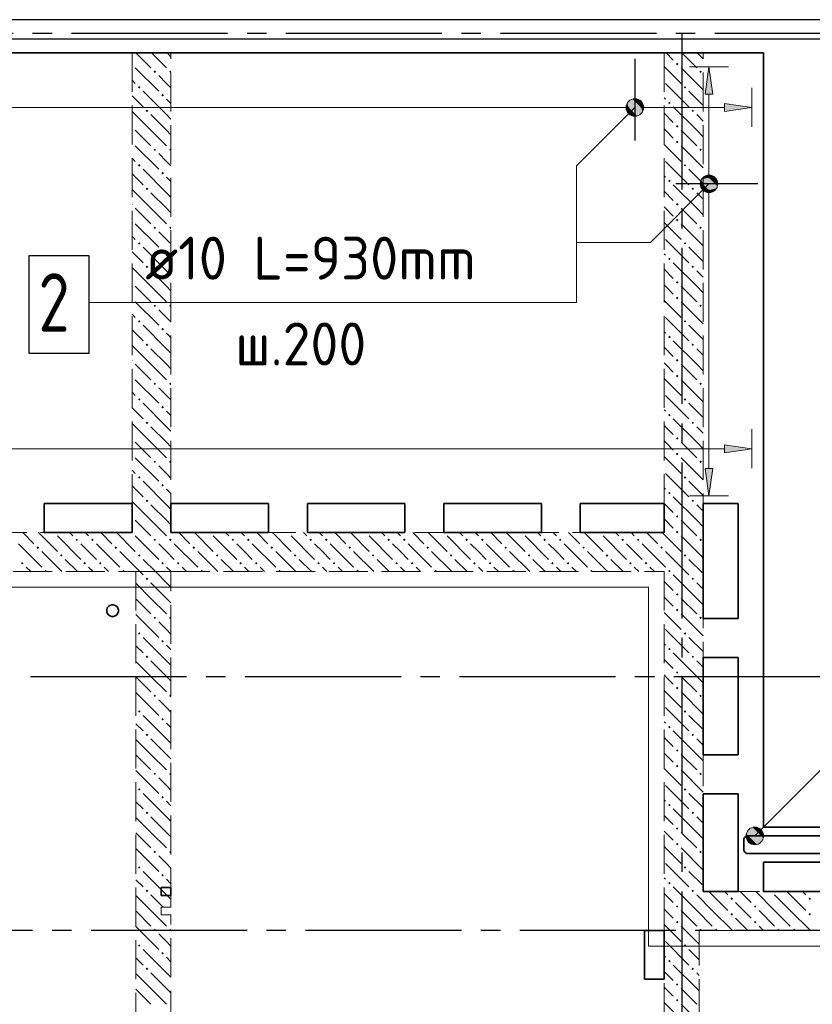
# Model space of a CAD drawing. Header units: millimetres. Extents: x 0 to 61017, y 0 to 42000.
# Tile 15 of 29: x 18244 to 22310, y 33922 to 38970. Entities that reach past the tile are written whole.
import ezdxf

# ---------------------------------------------------------------- set-up
doc = ezdxf.new("R2010")
doc.units = ezdxf.units.MM
doc.linetypes.add('______2', pattern=[270, 200, -70])
doc.linetypes.add('______5', pattern=[1100, 800, -100, 100, -100])
for name, color, linetype, lineweight in [('Standard', 7, 'Continuous', 25), ('Обрамление П-обр. равн.', 7, 'Continuous', 25), ('Оси', 40, '______5', 18), ('Позиционная метка линия выноска', 7, 'Continuous', 13), ('Позиционная метка номер позиции', 7, 'Continuous', 13)]:
    doc.layers.add(name, color=color, linetype=linetype, lineweight=lineweight)
doc.layers.add('ЖБ Перекрытие верхний уровень', color=7, linetype='Continuous', lineweight=25, true_color=0xe0e0ff)
doc.layers.add('ЖБ Стена верхний уровень', color=7, linetype='Continuous', lineweight=25, true_color=0x006e00)
doc.styles.add('ISOCPEUR', font='txt')

msp = doc.modelspace()

# ---------------------------------------------------------------- hatches: boundary and pattern name
at = {"layer": 'ЖБ Стена верхний уровень', "linetype": 'Continuous', "lineweight": 18, "transparency": 33554687}
for points in [[(18820, 38746.6), (18823.4, 38743.1), (18820, 38739.7)], [(21610.5, 38743.1), (21616.9, 38749.6), (21623.4, 38743.1), (21616.9, 38736.6)], [(18930.5, 38703.1), (18937, 38709.6), (18943.5, 38703.1), (18937, 38696.6)], [(19010.5, 38703.1), (19016.9, 38709.6), (19020, 38706.6), (19020, 38699.7), (19016.9, 38696.6)], [(21730.5, 38703.1), (21737, 38709.6), (21743.5, 38703.1), (21737, 38696.6)], [(18850.5, 38623.1), (18857, 38629.6), (18863.5, 38623.1), (18857, 38616.6)], [(21650.5, 38623.1), (21657, 38629.6), (21663.5, 38623.1), (21657, 38616.6)], [(18970.5, 38583.1), (18977, 38589.6), (18983.5, 38583.1), (18977, 38576.6)], [(21570.5, 38543.1), (21577, 38549.6), (21583.5, 38543.1), (21577, 38536.6)], [(18890.5, 38503.1), (18897, 38509.6), (18903.4, 38503.1), (18897, 38496.6)], [(21690.5, 38503.1), (21697, 38509.6), (21703.4, 38503.1), (21697, 38496.6)], [(18820, 38426.6), (18823.4, 38423.1), (18820, 38419.7)], [(21610.5, 38423.1), (21616.9, 38429.6), (21623.4, 38423.1), (21616.9, 38416.6)], [(18820, 38346.6), (18823.4, 38343.1), (18820, 38339.7)], [(21610.5, 38343.1), (21616.9, 38349.6), (21623.4, 38343.1), (21616.9, 38336.6)], [(18930.5, 38303.1), (18937, 38309.6), (18943.5, 38303.1), (18937, 38296.6)], [(19010.5, 38303.1), (19016.9, 38309.6), (19020, 38306.6), (19020, 38299.7), (19016.9, 38296.6)], [(21730.5, 38303.1), (21737, 38309.6), (21743.5, 38303.1), (21737, 38296.6)], [(18850.5, 38223.1), (18857, 38229.6), (18863.5, 38223.1), (18857, 38216.6)], [(21650.5, 38223.1), (21657, 38229.6), (21663.5, 38223.1), (21657, 38216.6)], [(18970.5, 38183.1), (18977, 38189.6), (18983.5, 38183.1), (18977, 38176.6)], [(21570.5, 38143.1), (21577, 38149.6), (21583.5, 38143.1), (21577, 38136.6)], [(18890.5, 38103.1), (18897, 38109.6), (18903.4, 38103.1), (18897, 38096.6)], [(21690.5, 38103.1), (21697, 38109.6), (21703.4, 38103.1), (21697, 38096.6)], [(18820, 38026.6), (18823.4, 38023.1), (18820, 38019.7)], [(21610.5, 38023.1), (21616.9, 38029.6), (21623.4, 38023.1), (21616.9, 38016.6)], [(18820, 37946.6), (18823.4, 37943.1), (18820, 37939.7)], [(21610.5, 37943.1), (21616.9, 37949.6), (21623.4, 37943.1), (21616.9, 37936.6)], [(18930.5, 37903.1), (18937, 37909.6), (18943.5, 37903.1), (18937, 37896.6)], [(19010.5, 37903.1), (19016.9, 37909.6), (19020, 37906.6), (19020, 37899.7), (19016.9, 37896.6)], [(21730.5, 37903.1), (21737, 37909.6), (21743.5, 37903.1), (21737, 37896.6)], [(18850.5, 37823.1), (18857, 37829.6), (18863.5, 37823.1), (18857, 37816.6)], [(21650.5, 37823.1), (21657, 37829.6), (21663.5, 37823.1), (21657, 37816.6)], [(18970.5, 37783.1), (18977, 37789.6), (18983.5, 37783.1), (18977, 37776.6)], [(21570.5, 37743.1), (21577, 37749.6), (21583.5, 37743.1), (21577, 37736.6)], [(18890.5, 37703.1), (18897, 37709.6), (18903.4, 37703.1), (18897, 37696.6)], [(21690.5, 37703.1), (21697, 37709.6), (21703.4, 37703.1), (21697, 37696.6)], [(18820, 37626.6), (18823.4, 37623.1), (18820, 37619.7)], [(21610.5, 37623.1), (21616.9, 37629.6), (21623.4, 37623.1), (21616.9, 37616.6)], [(18820, 37546.6), (18823.4, 37543.1), (18820, 37539.7)], [(18930.5, 37503.1), (18937, 37509.6), (18943.5, 37503.1), (18937, 37496.6)], [(19010.5, 37503.1), (19016.9, 37509.6), (19020, 37506.6), (19020, 37499.7), (19016.9, 37496.6)], [(21610.5, 37543.1), (21616.9, 37549.6), (21623.4, 37543.1), (21616.9, 37536.6)], [(21730.5, 37503.1), (21737, 37509.6), (21743.5, 37503.1), (21737, 37496.6)], [(18850.5, 37423.1), (18857, 37429.6), (18863.5, 37423.1), (18857, 37416.6)], [(21650.5, 37423.1), (21657, 37429.6), (21663.5, 37423.1), (21657, 37416.6)], [(18970.5, 37383.1), (18977, 37389.6), (18983.5, 37383.1), (18977, 37376.6)], [(18890.5, 37303.1), (18897, 37309.6), (18903.4, 37303.1), (18897, 37296.6)], [(21570.5, 37343.1), (21577, 37349.6), (21583.5, 37343.1), (21577, 37336.6)], [(21690.5, 37303.1), (21697, 37309.6), (21703.4, 37303.1), (21697, 37296.6)], [(18820, 37226.6), (18823.4, 37223.1), (18820, 37219.7)], [(21610.5, 37223.1), (21616.9, 37229.6), (21623.4, 37223.1), (21616.9, 37216.6)], [(18820, 37146.6), (18823.4, 37143.1), (18820, 37139.7)], [(18930.5, 37103.1), (18937, 37109.6), (18943.5, 37103.1), (18937, 37096.6)], [(19010.5, 37103.1), (19016.9, 37109.6), (19020, 37106.6), (19020, 37099.7), (19016.9, 37096.6)], [(21610.5, 37143.1), (21616.9, 37149.6), (21623.4, 37143.1), (21616.9, 37136.6)], [(21730.5, 37103.1), (21737, 37109.6), (21743.5, 37103.1), (21737, 37096.6)], [(18850.5, 37023.1), (18857, 37029.6), (18863.5, 37023.1), (18857, 37016.6)], [(21650.5, 37023.1), (21657, 37029.6), (21663.5, 37023.1), (21657, 37016.6)], [(18970.5, 36983.1), (18977, 36989.6), (18983.5, 36983.1), (18977, 36976.6)], [(18890.5, 36903.1), (18897, 36909.6), (18903.4, 36903.1), (18897, 36896.6)], [(21570.5, 36943.1), (21577, 36949.6), (21583.5, 36943.1), (21577, 36936.6)], [(21690.5, 36903.1), (21697, 36909.6), (21703.4, 36903.1), (21697, 36896.6)], [(18820, 36826.6), (18823.4, 36823.1), (18820, 36819.7)], [(21610.5, 36823.1), (21616.9, 36829.6), (21623.4, 36823.1), (21616.9, 36816.6)], [(18820, 36746.6), (18823.4, 36743.1), (18820, 36739.7)], [(18930.5, 36703.1), (18937, 36709.6), (18943.5, 36703.1), (18937, 36696.6)], [(19010.5, 36703.1), (19016.9, 36709.6), (19020, 36706.6), (19020, 36699.7), (19016.9, 36696.6)], [(21610.5, 36743.1), (21616.9, 36749.6), (21623.4, 36743.1), (21616.9, 36736.6)], [(21730.5, 36703.1), (21737, 36709.6), (21743.5, 36703.1), (21737, 36696.6)], [(18850.5, 36623.1), (18857, 36629.6), (18863.5, 36623.1), (18857, 36616.6)], [(21650.5, 36623.1), (21657, 36629.6), (21663.5, 36623.1), (21657, 36616.6)], [(18970.5, 36583.1), (18977, 36589.6), (18983.5, 36583.1), (18977, 36576.6)], [(18890.5, 36503.1), (18897, 36509.6), (18903.4, 36503.1), (18897, 36496.6)], [(21570.5, 36543.1), (21577, 36549.6), (21583.5, 36543.1), (21577, 36536.6)], [(21690.5, 36503.1), (21697, 36509.6), (21703.4, 36503.1), (21697, 36496.6)], [(18820, 36426.6), (18823.4, 36423.1), (18820, 36419.7)], [(21610.5, 36423.1), (21616.9, 36429.6), (21623.4, 36423.1), (21616.9, 36416.6)], [(21610.5, 36343.1), (21616.9, 36349.6), (21623.4, 36343.1), (21620.3, 36340), (21613.6, 36340)], [(18420.3, 36340), (18416.9, 36336.6), (18413.6, 36340)], [(18530.5, 36303.1), (18537, 36309.6), (18543.5, 36303.1), (18537, 36296.6)], [(18610.5, 36303.1), (18616.9, 36309.6), (18623.4, 36303.1), (18616.9, 36296.6)], [(18820.3, 36340), (18816.9, 36336.6), (18813.6, 36340)], [(18820, 36346.6), (18823.4, 36343.1), (18820.3, 36340), (18820, 36340)], [(18930.5, 36303.1), (18937, 36309.6), (18943.5, 36303.1), (18937, 36296.6)], [(19010.5, 36303.1), (19016.9, 36309.6), (19023.4, 36303.1), (19016.9, 36296.6)], [(19220.3, 36340), (19216.9, 36336.6), (19213.6, 36340)], [(19330.5, 36303.1), (19337, 36309.6), (19343.5, 36303.1), (19337, 36296.6)], [(19410.5, 36303.1), (19416.9, 36309.6), (19423.4, 36303.1), (19416.9, 36296.6)], [(19620.3, 36340), (19616.9, 36336.6), (19613.6, 36340)], [(19730.5, 36303.1), (19737, 36309.6), (19743.5, 36303.1), (19737, 36296.6)], [(19810.5, 36303.1), (19816.9, 36309.6), (19823.4, 36303.1), (19816.9, 36296.6)], [(20020.3, 36340), (20016.9, 36336.6), (20013.6, 36340)], [(20130.5, 36303.1), (20137, 36309.6), (20143.5, 36303.1), (20137, 36296.6)], [(20210.5, 36303.1), (20216.9, 36309.6), (20223.4, 36303.1), (20216.9, 36296.6)], [(20420.3, 36340), (20416.9, 36336.6), (20413.6, 36340)], [(20530.5, 36303.1), (20537, 36309.6), (20543.5, 36303.1), (20537, 36296.6)], [(20610.5, 36303.1), (20616.9, 36309.6), (20623.4, 36303.1), (20616.9, 36296.6)], [(20820.3, 36340), (20816.9, 36336.6), (20813.6, 36340)], [(20930.5, 36303.1), (20937, 36309.6), (20943.5, 36303.1), (20937, 36296.6)], [(21010.5, 36303.1), (21016.9, 36309.6), (21023.4, 36303.1), (21016.9, 36296.6)], [(21220.3, 36340), (21216.9, 36336.6), (21213.6, 36340)], [(21330.5, 36303.1), (21337, 36309.6), (21343.5, 36303.1), (21337, 36296.6)], [(21410.5, 36303.1), (21416.9, 36309.6), (21423.4, 36303.1), (21416.9, 36296.6)], [(21620.3, 36340), (21616.9, 36336.6), (21613.6, 36340)], [(21730.5, 36303.1), (21737, 36309.6), (21743.5, 36303.1), (21737, 36296.6)], [(18330.5, 36263.1), (18337, 36269.6), (18343.5, 36263.1), (18337, 36256.6)], [(18730.5, 36263.1), (18737, 36269.6), (18743.5, 36263.1), (18737, 36256.6)], [(19130.5, 36263.1), (19137, 36269.6), (19143.5, 36263.1), (19137, 36256.6)], [(19530.5, 36263.1), (19537, 36269.6), (19543.5, 36263.1), (19537, 36256.6)], [(19930.5, 36263.1), (19937, 36269.6), (19943.5, 36263.1), (19937, 36256.6)], [(20330.5, 36263.1), (20337, 36269.6), (20343.5, 36263.1), (20337, 36256.6)], [(20730.5, 36263.1), (20737, 36269.6), (20743.5, 36263.1), (20737, 36256.6)], [(21130.5, 36263.1), (21137, 36269.6), (21143.5, 36263.1), (21137, 36256.6)], [(21530.5, 36263.1), (21537, 36269.6), (21543.5, 36263.1), (21537, 36256.6)], [(18450.5, 36223.1), (18457, 36229.6), (18463.5, 36223.1), (18457, 36216.6)], [(18850.5, 36223.1), (18857, 36229.6), (18863.5, 36223.1), (18857, 36216.6)], [(19250.5, 36223.1), (19257, 36229.6), (19263.5, 36223.1), (19257, 36216.6)], [(19650.5, 36223.1), (19657, 36229.6), (19663.5, 36223.1), (19657, 36216.6)], [(20050.5, 36223.1), (20057, 36229.6), (20063.5, 36223.1), (20057, 36216.6)], [(20450.5, 36223.1), (20457, 36229.6), (20463.5, 36223.1), (20457, 36216.6)], [(20850.5, 36223.1), (20857, 36229.6), (20863.5, 36223.1), (20857, 36216.6)], [(21250.5, 36223.1), (21257, 36229.6), (21263.5, 36223.1), (21257, 36216.6)], [(21650.5, 36223.1), (21657, 36229.6), (21663.5, 36223.1), (21657, 36216.6)], [(18250.5, 36183.1), (18257, 36189.6), (18263.5, 36183.1), (18257, 36176.6)], [(18370.5, 36143.1), (18377, 36149.6), (18383.5, 36143.1), (18380.3, 36140), (18373.6, 36140)], [(18570.5, 36183.1), (18577, 36189.6), (18583.5, 36183.1), (18577, 36176.6)], [(18650.5, 36183.1), (18657, 36189.6), (18663.5, 36183.1), (18657, 36176.6)], [(18770.5, 36143.1), (18777, 36149.6), (18783.5, 36143.1), (18780.3, 36140), (18773.6, 36140)], [(18970.5, 36183.1), (18977, 36189.6), (18983.5, 36183.1), (18977, 36176.6)], [(19050.5, 36183.1), (19057, 36189.6), (19063.5, 36183.1), (19057, 36176.6)], [(19170.5, 36143.1), (19177, 36149.6), (19183.5, 36143.1), (19180.3, 36140), (19173.6, 36140)], [(19370.5, 36183.1), (19377, 36189.6), (19383.5, 36183.1), (19377, 36176.6)], [(19450.5, 36183.1), (19457, 36189.6), (19463.5, 36183.1), (19457, 36176.6)], [(19570.5, 36143.1), (19577, 36149.6), (19583.5, 36143.1), (19580.3, 36140), (19573.6, 36140)], [(19770.5, 36183.1), (19777, 36189.6), (19783.5, 36183.1), (19777, 36176.6)], [(19850.5, 36183.1), (19857, 36189.6), (19863.5, 36183.1), (19857, 36176.6)], [(19970.5, 36143.1), (19977, 36149.6), (19983.5, 36143.1), (19980.3, 36140), (19973.6, 36140)], [(20170.5, 36183.1), (20177, 36189.6), (20183.5, 36183.1), (20177, 36176.6)], [(20250.5, 36183.1), (20257, 36189.6), (20263.5, 36183.1), (20257, 36176.6)], [(20370.5, 36143.1), (20377, 36149.6), (20383.5, 36143.1), (20380.3, 36140), (20373.6, 36140)], [(20570.5, 36183.1), (20577, 36189.6), (20583.5, 36183.1), (20577, 36176.6)], [(20650.5, 36183.1), (20657, 36189.6), (20663.5, 36183.1), (20657, 36176.6)], [(20770.5, 36143.1), (20777, 36149.6), (20783.5, 36143.1), (20780.3, 36140), (20773.6, 36140)], [(20970.5, 36183.1), (20977, 36189.6), (20983.5, 36183.1), (20977, 36176.6)], [(21050.5, 36183.1), (21057, 36189.6), (21063.5, 36183.1), (21057, 36176.6)], [(21170.5, 36143.1), (21177, 36149.6), (21183.5, 36143.1), (21180.3, 36140), (21173.6, 36140)], [(21370.5, 36183.1), (21377, 36189.6), (21383.5, 36183.1), (21377, 36176.6)], [(21450.5, 36183.1), (21457, 36189.6), (21463.5, 36183.1), (21457, 36176.6)], [(21570.5, 36143.1), (21577, 36149.6), (21583.5, 36143.1), (21577, 36136.6)], [(18890.5, 36103.1), (18897, 36109.6), (18903.4, 36103.1), (18897, 36096.6)], [(21690.5, 36103.1), (21697, 36109.6), (21703.4, 36103.1), (21697, 36096.6)], [(21610.5, 36023.1), (21616.9, 36029.6), (21623.4, 36023.1), (21616.9, 36016.6)], [(21610.5, 35943.1), (21616.9, 35949.6), (21623.4, 35943.1), (21616.9, 35936.6)], [(18930.5, 35903.1), (18937, 35909.6), (18943.5, 35903.1), (18937, 35896.6)], [(19010.5, 35903.1), (19016.9, 35909.6), (19020, 35906.6), (19020, 35899.7), (19016.9, 35896.6)], [(21730.5, 35903.1), (21737, 35909.6), (21743.5, 35903.1), (21737, 35896.6)], [(18850.5, 35823.1), (18857, 35829.6), (18863.5, 35823.1), (18857, 35816.6)], [(21650.5, 35823.1), (21657, 35829.6), (21663.5, 35823.1), (21657, 35816.6)], [(18970.5, 35783.1), (18977, 35789.6), (18983.5, 35783.1), (18977, 35776.6)], [(21570.5, 35743.1), (21577, 35749.6), (21583.5, 35743.1), (21577, 35736.6)], [(18890.5, 35703.1), (18897, 35709.6), (18903.4, 35703.1), (18897, 35696.6)], [(21690.5, 35703.1), (21697, 35709.6), (21703.4, 35703.1), (21697, 35696.6)], [(21610.5, 35623.1), (21616.9, 35629.6), (21623.4, 35623.1), (21616.9, 35616.6)], [(21610.5, 35543.1), (21616.9, 35549.6), (21623.4, 35543.1), (21616.9, 35536.6)], [(18930.5, 35503.1), (18937, 35509.6), (18943.5, 35503.1), (18937, 35496.6)], [(19010.5, 35503.1), (19016.9, 35509.6), (19020, 35506.6), (19020, 35499.7), (19016.9, 35496.6)], [(21730.5, 35503.1), (21737, 35509.6), (21743.5, 35503.1), (21737, 35496.6)], [(18850.5, 35423.1), (18857, 35429.6), (18863.5, 35423.1), (18857, 35416.6)], [(18970.5, 35383.1), (18977, 35389.6), (18983.5, 35383.1), (18977, 35376.6)], [(21650.5, 35423.1), (21657, 35429.6), (21663.5, 35423.1), (21657, 35416.6)], [(21570.5, 35343.1), (21577, 35349.6), (21583.5, 35343.1), (21577, 35336.6)], [(18890.5, 35303.1), (18897, 35309.6), (18903.4, 35303.1), (18897, 35296.6)], [(21690.5, 35303.1), (21697, 35309.6), (21703.4, 35303.1), (21697, 35296.6)], [(21610.5, 35223.1), (21616.9, 35229.6), (21623.4, 35223.1), (21616.9, 35216.6)], [(21610.5, 35143.1), (21616.9, 35149.6), (21623.4, 35143.1), (21616.9, 35136.6)], [(18930.5, 35103.1), (18937, 35109.6), (18943.5, 35103.1), (18937, 35096.6)], [(19010.5, 35103.1), (19016.9, 35109.6), (19020, 35106.6), (19020, 35099.7), (19016.9, 35096.6)], [(21730.5, 35103.1), (21737, 35109.6), (21743.5, 35103.1), (21737, 35096.6)], [(18850.5, 35023.1), (18857, 35029.6), (18863.5, 35023.1), (18857, 35016.6)], [(18970.5, 34983.1), (18977, 34989.6), (18983.5, 34983.1), (18977, 34976.6)], [(21650.5, 35023.1), (21657, 35029.6), (21663.5, 35023.1), (21657, 35016.6)], [(21570.5, 34943.1), (21577, 34949.6), (21583.5, 34943.1), (21577, 34936.6)], [(18890.5, 34903.1), (18897, 34909.6), (18903.4, 34903.1), (18897, 34896.6)], [(21690.5, 34903.1), (21697, 34909.6), (21703.4, 34903.1), (21697, 34896.6)], [(21610.5, 34823.1), (21616.9, 34829.6), (21623.4, 34823.1), (21616.9, 34816.6)], [(21610.5, 34743.1), (21616.9, 34749.6), (21623.4, 34743.1), (21616.9, 34736.6)], [(18930.5, 34703.1), (18937, 34709.6), (18943.5, 34703.1), (18937, 34696.6)], [(19010.5, 34703.1), (19016.9, 34709.6), (19020, 34706.6), (19020, 34699.7), (19016.9, 34696.6)], [(21730.5, 34703.1), (21737, 34709.6), (21743.5, 34703.1), (21737, 34696.6)], [(18850.5, 34623.1), (18857, 34629.6), (18863.5, 34623.1), (18857, 34616.6)], [(18970.5, 34583.1), (18977, 34589.6), (18983.5, 34583.1), (18977, 34576.6)], [(21650.5, 34623.1), (21657, 34629.6), (21663.5, 34623.1), (21657, 34616.6)], [(21570.5, 34543.1), (21577, 34549.6), (21583.5, 34543.1), (21577, 34536.6)], [(18890.5, 34503.1), (18897, 34509.6), (18903.4, 34503.1), (18897, 34496.6)], [(21690.5, 34503.1), (21697, 34509.6), (21703.4, 34503.1), (21700.3, 34500), (21693.6, 34500)], [(21700.3, 34500), (21697, 34496.6), (21693.6, 34500)], [(22100.3, 34500), (22097, 34496.6), (22093.6, 34500)], [(21890.5, 34463.1), (21897, 34469.6), (21903.4, 34463.1), (21897, 34456.6)], [(22290.5, 34463.1), (22297, 34469.6), (22303.4, 34463.1), (22297, 34456.6)], [(21610.5, 34423.1), (21616.9, 34429.6), (21623.4, 34423.1), (21616.9, 34416.6)], [(21890.5, 34383.1), (21897, 34389.6), (21903.4, 34383.1), (21897, 34376.6)], [(22010.5, 34423.1), (22016.9, 34429.6), (22023.4, 34423.1), (22016.9, 34416.6)], [(22290.5, 34383.1), (22297, 34389.6), (22303.4, 34383.1), (22297, 34376.6)], [(21610.5, 34343.1), (21616.9, 34349.6), (21623.4, 34343.1), (21616.9, 34336.6)], [(22010.5, 34343.1), (22016.9, 34349.6), (22023.4, 34343.1), (22016.9, 34336.6)], [(18930.5, 34303.1), (18937, 34309.6), (18943.5, 34303.1), (18937, 34296.6)], [(19010.5, 34303.1), (19016.9, 34309.6), (19020, 34306.6), (19020, 34299.7), (19016.9, 34296.6)], [(21730.5, 34303.1), (21737, 34309.6), (21743.5, 34303.1), (21740.3, 34300), (21733.6, 34300)], [(21810.5, 34303.1), (21816.9, 34309.6), (21823.4, 34303.1), (21820.3, 34300), (21813.6, 34300)], [(22130.5, 34303.1), (22137, 34309.6), (22143.5, 34303.1), (22140.3, 34300), (22133.6, 34300)], [(22210.4, 34303.1), (22216.9, 34309.6), (22223.4, 34303.1), (22220.3, 34300), (22213.6, 34300)], [(18850.5, 34223.1), (18857, 34229.6), (18863.5, 34223.1), (18857, 34216.6)], [(21650.5, 34223.1), (21657, 34229.6), (21663.5, 34223.1), (21657, 34216.6)], [(18970.5, 34183.1), (18977, 34189.6), (18983.5, 34183.1), (18977, 34176.6)], [(21570.5, 34143.1), (21577, 34149.6), (21583.5, 34143.1), (21577, 34136.6)], [(18890.5, 34103.1), (18897, 34109.6), (18903.4, 34103.1), (18897, 34096.6)], [(21690.5, 34103.1), (21697, 34109.6), (21703.4, 34103.1), (21697, 34096.6)], [(21610.5, 34023.1), (21616.9, 34029.6), (21623.4, 34023.1), (21616.9, 34016.6)], [(21610.5, 33943.1), (21616.9, 33949.6), (21623.4, 33943.1), (21616.9, 33936.6)]]:
    msp.add_hatch(color=7, dxfattribs=at).paths.add_polyline_path(points, flags=16)
at = {"layer": 'Обрамление П-обр. равн.', "linetype": 'Continuous', "lineweight": 13, "transparency": 33554687}
for points in [[(21800, 38588.3), (21780, 38728.2), (21760, 38588.3)], [(21361.3, 38497.5), (21361.3, 38542.5), (21355, 38520)], [(21361.3, 38542.5), (21377.5, 38481.3), (21377.5, 38558.7)], [(21361.3, 38542.5), (21361.3, 38497.5), (21377.5, 38481.3)], [(21377.5, 38558.7), (21400, 38475), (21400, 38565)], [(21377.5, 38558.7), (21377.5, 38481.3), (21400, 38475)], [(21400, 38565), (21400, 38475), (21422.5, 38481.3)], [(21400, 38565), (21422.5, 38481.3), (21422.5, 38558.7)], [(21422.5, 38558.7), (21422.5, 38481.3), (21438.7, 38497.5)], [(21422.5, 38558.7), (21438.7, 38497.5), (21438.7, 38542.5)], [(21438.7, 38542.5), (21438.7, 38497.5), (21445, 38520)], [(21860, 38500), (22000, 38520), (21860, 38540)], [(21741.3, 38150.7), (21818.7, 38150.7), (21802.5, 38166.9)], [(21741.3, 38150.7), (21802.5, 38166.9), (21757.5, 38166.9)], [(21757.5, 38166.9), (21802.5, 38166.9), (21780, 38173.2)], [(21735, 38128.2), (21825, 38128.2), (21818.7, 38150.7)], [(21735, 38128.2), (21818.7, 38150.7), (21741.3, 38150.7)], [(21741.3, 38105.7), (21825, 38128.2), (21735, 38128.2)], [(21741.3, 38105.7), (21818.7, 38105.7), (21825, 38128.2)], [(21757.5, 38089.6), (21818.7, 38105.7), (21741.3, 38105.7)], [(21757.5, 38089.6), (21802.5, 38089.6), (21818.7, 38105.7)], [(21802.5, 38089.6), (21757.5, 38089.6), (21780, 38083.3)], [(21860, 36750), (22000, 36770), (21860, 36790)]]:
    msp.add_hatch(color=7, dxfattribs=at).paths.add_polyline_path(points)
msp.add_hatch(color=7, dxfattribs=at).paths.add_polyline_path([(21800, 36668.2), (21780, 36528.2), (21760, 36668.2)], flags=16)
at = {"layer": 'Позиционная метка номер позиции', "linetype": 'Continuous', "lineweight": 13, "transparency": 33554687}
for points in [[(21431.8, 38488.2), (21368.2, 38551.8), (21356.7, 38531.5)], [(21431.8, 38488.2), (21356.7, 38531.5), (21411.5, 38476.7)], [(21411.5, 38476.7), (21356.7, 38531.5), (21356.7, 38508.5)], [(21443.3, 38508.5), (21388.5, 38563.3), (21368.2, 38551.8)], [(21443.3, 38508.5), (21368.2, 38551.8), (21431.8, 38488.2)], [(21443.3, 38531.5), (21411.5, 38563.3), (21388.5, 38563.3)], [(21443.3, 38531.5), (21388.5, 38563.3), (21443.3, 38508.5)], [(21411.5, 38563.3), (21443.3, 38531.5), (21431.8, 38551.8)], [(21411.5, 38476.7), (21356.7, 38508.5), (21388.5, 38476.7)], [(21388.5, 38476.7), (21356.7, 38508.5), (21368.2, 38488.2)], [(21823.3, 38116.8), (21768.5, 38171.5), (21748.2, 38160.1)], [(21823.3, 38139.7), (21791.4, 38171.5), (21768.5, 38171.5)], [(21823.3, 38139.7), (21768.5, 38171.5), (21823.3, 38116.8)], [(21791.4, 38171.5), (21823.3, 38139.7), (21811.8, 38160.1)], [(21811.8, 38096.4), (21748.2, 38160.1), (21736.7, 38139.7)], [(21811.8, 38096.4), (21736.7, 38139.7), (21791.4, 38085)], [(21791.4, 38085), (21736.7, 38139.7), (21736.7, 38116.8)], [(21791.4, 38085), (21736.7, 38116.8), (21768.5, 38085)], [(21768.5, 38085), (21736.7, 38116.8), (21748.2, 38096.4)], [(21823.3, 38116.8), (21748.2, 38160.1), (21811.8, 38096.4)], [(21971.7, 34796.4), (22046.8, 34753.2), (21983.2, 34816.8)], [(21971.7, 34773.5), (22026.5, 34741.7), (21971.7, 34796.4)], [(21971.7, 34796.4), (22026.5, 34741.7), (22046.8, 34753.2)], [(21983.2, 34816.8), (22058.3, 34773.5), (22003.5, 34828.3)], [(21983.2, 34816.8), (22046.8, 34753.2), (22058.3, 34773.5)], [(22003.5, 34828.3), (22058.3, 34773.5), (22058.3, 34796.4)], [(22003.5, 34828.3), (22058.3, 34796.4), (22026.5, 34828.3)], [(22026.5, 34828.3), (22058.3, 34796.4), (22046.8, 34816.8)], [(22003.5, 34741.7), (21971.7, 34773.5), (21983.2, 34753.2)], [(21971.7, 34773.5), (22003.5, 34741.7), (22026.5, 34741.7)]]:
    msp.add_hatch(color=7, dxfattribs=at).paths.add_polyline_path(points)

# ---------------------------------------------------------------- linework, layer by layer
at = {"layer": 'Standard', "color": 254, "linetype": 'Continuous', "lineweight": 25, "true_color": 0xc4c4ff, "transparency": 33554687}
for points in [[(6929, 19695), (49881, 19695), (49881, 38970), (6929, 38970), (6929, 19695)], [(7029, 19795), (49781, 19795), (49781, 38870), (7029, 38870), (7029, 19795)]]:
    msp.add_lwpolyline(points, dxfattribs=at)
at = {"layer": 'ЖБ Перекрытие верхний уровень', "color": 7, "linetype": 'Continuous', "lineweight": 35, "transparency": 33554687}
for p, q in [((22060, 38800), (13380, 38800)), ((22060, 34830), (22060, 38800)), ((18370, 36340), (18370, 36490)), ((18370, 36490), (18820, 36490)), ((18820, 36490), (18820, 36340)), ((19020, 36340), (19020, 36490)), ((19020, 36490), (19520, 36490)), ((19520, 36490), (19520, 36340)), ((19720, 36340), (19720, 36490)), ((19720, 36490), (20220, 36490)), ((20220, 36490), (20220, 36340)), ((20420, 36340), (20420, 36490)), ((20420, 36490), (20920, 36490)), ((20920, 36490), (20920, 36340)), ((21120, 36340), (21120, 36490)), ((21120, 36490), (21550, 36490)), ((21550, 36490), (21550, 36340)), ((21750, 35900), (21750, 36490)), ((21750, 36490), (21930, 36490)), ((21930, 36490), (21930, 35900)), ((18820, 36340), (18370, 36340)), ((19520, 36340), (19020, 36340)), ((20220, 36340), (19720, 36340)), ((20920, 36340), (20420, 36340)), ((21550, 36340), (21120, 36340)), ((18693, 35953.7), (18690.1, 35944.7)), ((18690.1, 35944.7), (18690.1, 35935.3)), ((18698.6, 35961.4), (18693, 35953.7)), ((18706.3, 35967), (18698.6, 35961.4)), ((18715.3, 35969.9), (18706.3, 35967)), ((18724.7, 35969.9), (18715.3, 35969.9)), ((18733.7, 35967), (18724.7, 35969.9)), ((18741.4, 35961.4), (18733.7, 35967)), ((18746.9, 35953.7), (18741.4, 35961.4)), ((18749.9, 35944.7), (18746.9, 35953.7)), ((18749.9, 35935.3), (18749.9, 35944.7)), ((18690.1, 35935.3), (18693, 35926.3)), ((18693, 35926.3), (18698.6, 35918.6)), ((18698.6, 35918.6), (18706.3, 35913)), ((18706.3, 35913), (18715.3, 35910.1)), ((18715.3, 35910.1), (18724.7, 35910.1)), ((18724.7, 35910.1), (18733.7, 35913)), ((18733.7, 35913), (18741.4, 35918.6)), ((18741.4, 35918.6), (18746.9, 35926.3)), ((18746.9, 35926.3), (18749.9, 35935.3)), ((21930, 35900), (21750, 35900)), ((21750, 35200), (21750, 35700)), ((21750, 35700), (21930, 35700)), ((21930, 35700), (21930, 35200)), ((21930, 35200), (21750, 35200)), ((21750, 35000), (21930, 35000)), ((21750, 34500), (21750, 35000)), ((21930, 35000), (21930, 34500)), ((28240, 34830), (22060, 34830)), ((22060, 34500), (22060, 34650)), ((22060, 34650), (22540, 34650)), ((19020, 34520), (18970, 34520)), ((18970, 34520), (18970, 34480)), ((19020, 34480), (19020, 34520)), ((21930, 34500), (21750, 34500)), ((22540, 34500), (22060, 34500)), ((18970, 34480), (19020, 34480)), ((21550, 34300), (21450, 34300)), ((21450, 34300), (21450, 34050)), ((21550, 34050), (21550, 34300)), ((21450, 34050), (21550, 34050))]:
    msp.add_line(p, q, dxfattribs=at)
at = {"layer": 'ЖБ Стена верхний уровень', "color": 251, "linetype": '______2', "lineweight": 13, "true_color": 0x656565, "transparency": 33554687}
for p, q in [((18820, 38800), (18820, 36340)), ((19020, 38800), (18820, 38800)), ((19020, 36340), (19020, 38800)), ((21550, 38800), (21550, 36340)), ((21750, 38800), (21550, 38800)), ((21750, 36340), (21750, 38800)), ((18820, 36340), (13890, 36340)), ((21550, 36340), (19020, 36340)), ((21750, 34500), (21750, 36340)), ((13890, 36140), (21550, 36140)), ((19020, 36140), (18840, 36140)), ((18840, 36140), (18840, 33520)), ((19020, 34420), (19020, 36140)), ((21550, 36140), (21550, 34500)), ((21550, 34500), (21550, 34300)), ((34730, 34500), (21750, 34500)), ((19020, 34420), (18970, 34420)), ((18970, 34420), (18970, 34380)), ((18970, 34380), (19020, 34380)), ((19020, 33520), (19020, 34380)), ((21550, 34300), (21550, 29400)), ((21730, 28720), (21730, 34300)), ((21730, 34300), (28140, 34300))]:
    msp.add_line(p, q, dxfattribs=at)
at = {"layer": 'ЖБ Стена верхний уровень', "color": 9, "linetype": 'Continuous', "lineweight": 18, "true_color": 0xc7c7c7, "transparency": 33554687}
for p, q in [((18840.1, 38800), (18916.9, 38723.1)), ((18920.1, 38800), (18997, 38723.1)), ((19000.1, 38800), (19020, 38780.1)), ((21597, 38763.1), (21560.1, 38800)), ((21640.1, 38800), (21716.9, 38723.1)), ((21720.1, 38800), (21750, 38770.1)), ((18837, 38723.1), (18957, 38603.1)), ((21550, 38730.1), (21637, 38643.1)), ((21637, 38723.1), (21750, 38610.1)), ((18997, 38643.1), (18957, 38683.1)), ((18820, 38660.1), (18837, 38643.1)), ((19020, 38620.1), (18997, 38643.1)), ((21557, 38643.1), (21677, 38523.1)), ((18820, 38580.1), (18877, 38523.1)), ((18997, 38483.1), (18877, 38603.1)), ((21550, 38570.1), (21557, 38563.1)), ((21750, 38530.1), (21677, 38603.1)), ((18997, 38563.1), (19020, 38540.1)), ((21716.9, 38403.1), (21597, 38523.1)), ((18916.9, 38403.1), (18820, 38500.1)), ((18916.9, 38483.1), (18997, 38403.1)), ((18997, 38483.1), (19020, 38460.1)), ((21550, 38490.1), (21597, 38443.1)), ((21716.9, 38483.1), (21750, 38450.1)), ((18837, 38403.1), (18916.9, 38323.1)), ((18916.9, 38403.1), (18997, 38323.1)), ((18997, 38403.1), (19020, 38380.1)), ((21557, 38403.1), (21550, 38410.1)), ((21597, 38363.1), (21557, 38403.1)), ((21637, 38403.1), (21716.9, 38323.1)), ((21716.9, 38403.1), (21750, 38370.1)), ((18837, 38323.1), (18957, 38203.1)), ((21550, 38330.1), (21637, 38243.1)), ((21637, 38323.1), (21750, 38210.1)), ((18997, 38243.1), (18957, 38283.1)), ((18820, 38260.1), (18837, 38243.1)), ((19020, 38220.1), (18997, 38243.1)), ((21557, 38243.1), (21677, 38123.1)), ((18820, 38180.1), (18877, 38123.1)), ((18997, 38083.1), (18877, 38203.1)), ((21550, 38170.1), (21557, 38163.1)), ((21750, 38130.1), (21677, 38203.1)), ((18997, 38163.1), (19020, 38140.1)), ((21716.9, 38003.1), (21597, 38123.1)), ((18916.9, 38003.1), (18820, 38100.1)), ((18916.9, 38083.1), (18997, 38003.1)), ((18997, 38083.1), (19020, 38060.1)), ((21550, 38090.1), (21597, 38043.1)), ((21716.9, 38083.1), (21750, 38050.1)), ((18837, 38003.1), (18916.9, 37923.1)), ((18916.9, 38003.1), (18997, 37923.1)), ((18997, 38003.1), (19020, 37980.1)), ((21557, 38003.1), (21550, 38010.1)), ((21597, 37963.1), (21557, 38003.1)), ((21637, 38003.1), (21716.9, 37923.1)), ((21716.9, 38003.1), (21750, 37970.1)), ((18837, 37923.1), (18957, 37803.1)), ((21550, 37930.1), (21637, 37843.1)), ((21637, 37923.1), (21750, 37810.1)), ((18997, 37843.1), (18957, 37883.1)), ((18820, 37860.1), (18837, 37843.1)), ((19020, 37820.1), (18997, 37843.1)), ((21557, 37843.1), (21677, 37723.1)), ((18820, 37780.1), (18877, 37723.1)), ((18997, 37683.1), (18877, 37803.1)), ((18997, 37763.1), (19020, 37740.1)), ((21550, 37770.1), (21557, 37763.1)), ((21750, 37730.1), (21677, 37803.1)), ((21716.9, 37603.1), (21597, 37723.1)), ((18916.9, 37603.1), (18820, 37700.1)), ((18916.9, 37683.1), (18997, 37603.1)), ((18997, 37683.1), (19020, 37660.1)), ((21550, 37690.1), (21597, 37643.1)), ((21716.9, 37683.1), (21750, 37650.1)), ((18837, 37603.1), (18916.9, 37523.1)), ((18916.9, 37603.1), (18997, 37523.1)), ((18997, 37603.1), (19020, 37580.1)), ((21557, 37603.1), (21550, 37610.1)), ((21597, 37563.1), (21557, 37603.1)), ((21637, 37603.1), (21716.9, 37523.1)), ((21716.9, 37603.1), (21750, 37570.1)), ((18837, 37523.1), (18957, 37403.1)), ((21550, 37530.1), (21637, 37443.1)), ((21637, 37523.1), (21750, 37410.1)), ((18820, 37460.1), (18837, 37443.1)), ((18997, 37443.1), (18957, 37483.1)), ((19020, 37420.1), (18997, 37443.1)), ((21557, 37443.1), (21677, 37323.1)), ((18820, 37380.1), (18877, 37323.1)), ((18997, 37283.1), (18877, 37403.1)), ((18997, 37363.1), (19020, 37340.1)), ((21550, 37370.1), (21557, 37363.1)), ((21750, 37330.1), (21677, 37403.1)), ((21716.9, 37203.1), (21597, 37323.1)), ((18916.9, 37203.1), (18820, 37300.1)), ((18916.9, 37283.1), (18997, 37203.1)), ((18997, 37283.1), (19020, 37260.1)), ((21550, 37290.1), (21597, 37243.1)), ((21716.9, 37283.1), (21750, 37250.1)), ((21557, 37203.1), (21550, 37210.1)), ((18837, 37203.1), (18916.9, 37123.1)), ((18916.9, 37203.1), (18997, 37123.1)), ((18997, 37203.1), (19020, 37180.1)), ((21597, 37163.1), (21557, 37203.1)), ((21637, 37203.1), (21716.9, 37123.1)), ((21716.9, 37203.1), (21750, 37170.1)), ((18837, 37123.1), (18957, 37003.1)), ((21550, 37130.1), (21637, 37043.1)), ((21637, 37123.1), (21750, 37010.1)), ((18820, 37060.1), (18837, 37043.1)), ((18997, 37043.1), (18957, 37083.1)), ((19020, 37020.1), (18997, 37043.1)), ((21557, 37043.1), (21677, 36923.1)), ((18820, 36980.1), (18877, 36923.1)), ((18997, 36883.1), (18877, 37003.1)), ((18997, 36963.1), (19020, 36940.1)), ((21550, 36970.1), (21557, 36963.1)), ((21750, 36930.1), (21677, 37003.1)), ((21716.9, 36803.1), (21597, 36923.1)), ((18916.9, 36803.1), (18820, 36900.1)), ((18916.9, 36883.1), (18997, 36803.1)), ((18997, 36883.1), (19020, 36860.1)), ((21550, 36890.1), (21597, 36843.1)), ((21716.9, 36883.1), (21750, 36850.1)), ((18837, 36803.1), (18916.9, 36723.1)), ((18916.9, 36803.1), (18997, 36723.1)), ((18997, 36803.1), (19020, 36780.1)), ((21557, 36803.1), (21550, 36810.1)), ((21597, 36763.1), (21557, 36803.1)), ((21637, 36803.1), (21716.9, 36723.1)), ((21716.9, 36803.1), (21750, 36770.1)), ((18837, 36723.1), (18957, 36603.1)), ((21550, 36730.1), (21637, 36643.1)), ((21637, 36723.1), (21750, 36610.1)), ((18820, 36660.1), (18837, 36643.1)), ((18997, 36643.1), (18957, 36683.1)), ((18997, 36483.1), (18877, 36603.1)), ((19020, 36620.1), (18997, 36643.1)), ((21557, 36643.1), (21677, 36523.1)), ((21750, 36530.1), (21677, 36603.1)), ((18820, 36580.1), (18877, 36523.1)), ((18997, 36563.1), (19020, 36540.1)), ((21550, 36570.1), (21557, 36563.1)), ((18916.9, 36403.1), (18820, 36500.1)), ((21716.9, 36403.1), (21597, 36523.1)), ((18916.9, 36483.1), (18997, 36403.1)), ((18997, 36483.1), (19020, 36460.1)), ((21550, 36490.1), (21597, 36443.1)), ((21716.9, 36483.1), (21750, 36450.1)), ((18837, 36403.1), (18900.1, 36340)), ((18916.9, 36403.1), (18980.1, 36340)), ((18997, 36403.1), (19020, 36380.1)), ((21557, 36403.1), (21550, 36410.1)), ((21597, 36363.1), (21557, 36403.1)), ((21637, 36403.1), (21700.1, 36340)), ((21716.9, 36403.1), (21750, 36370.1)), ((18260.1, 36340), (18316.9, 36283.1)), ((18340.1, 36340), (18437, 36243.1)), ((18437, 36323.1), (18557, 36203.1)), ((18500.1, 36340), (18516.9, 36323.1)), ((18580.1, 36340), (18597, 36323.1)), ((18660.1, 36340), (18716.9, 36283.1)), ((18740.1, 36340), (18837, 36243.1)), ((18837, 36323.1), (18957, 36203.1)), ((18900.1, 36340), (18916.9, 36323.1)), ((18980.1, 36340), (18997, 36323.1)), ((19060.1, 36340), (19116.9, 36283.1)), ((19140.1, 36340), (19237, 36243.1)), ((19237, 36323.1), (19357, 36203.1)), ((19300.1, 36340), (19316.9, 36323.1)), ((19380.1, 36340), (19397, 36323.1)), ((19460.1, 36340), (19516.9, 36283.1)), ((19540.1, 36340), (19637, 36243.1)), ((19637, 36323.1), (19757, 36203.1)), ((19700.1, 36340), (19716.9, 36323.1)), ((19780.1, 36340), (19797, 36323.1)), ((19860.1, 36340), (19916.9, 36283.1)), ((19940.1, 36340), (20037, 36243.1)), ((20037, 36323.1), (20157, 36203.1)), ((20100.1, 36340), (20116.9, 36323.1)), ((20180.1, 36340), (20197, 36323.1)), ((20260.1, 36340), (20316.9, 36283.1)), ((20340.1, 36340), (20437, 36243.1)), ((20437, 36323.1), (20557, 36203.1)), ((20500.1, 36340), (20516.9, 36323.1)), ((20580.1, 36340), (20597, 36323.1)), ((20660.1, 36340), (20716.9, 36283.1)), ((20740.1, 36340), (20837, 36243.1)), ((20837, 36323.1), (20957, 36203.1)), ((20900.1, 36340), (20916.9, 36323.1)), ((20980.1, 36340), (20997, 36323.1)), ((21060.1, 36340), (21116.9, 36283.1)), ((21140.1, 36340), (21237, 36243.1)), ((21237, 36323.1), (21357, 36203.1)), ((21300.1, 36340), (21316.9, 36323.1)), ((21380.1, 36340), (21397, 36323.1)), ((21460.1, 36340), (21516.9, 36283.1)), ((21540.1, 36340), (21550, 36330.1)), ((21550, 36330.1), (21637, 36243.1)), ((21637, 36323.1), (21750, 36210.1)), ((21700.1, 36340), (21716.9, 36323.1)), ((18237, 36283.1), (18357, 36163.1)), ((18597, 36243.1), (18557, 36283.1)), ((18637, 36283.1), (18757, 36163.1)), ((18997, 36243.1), (18957, 36283.1)), ((19037, 36283.1), (19157, 36163.1)), ((19397, 36243.1), (19357, 36283.1)), ((19437, 36283.1), (19557, 36163.1)), ((19797, 36243.1), (19757, 36283.1)), ((19837, 36283.1), (19957, 36163.1)), ((20197, 36243.1), (20157, 36283.1)), ((20237, 36283.1), (20357, 36163.1)), ((20597, 36243.1), (20557, 36283.1)), ((20637, 36283.1), (20757, 36163.1)), ((20997, 36243.1), (20957, 36283.1)), ((21037, 36283.1), (21157, 36163.1)), ((21397, 36243.1), (21357, 36283.1)), ((21437, 36283.1), (21550, 36170.1)), ((18357, 36243.1), (18460.1, 36140)), ((18540.1, 36140), (18477, 36203.1)), ((18637, 36203.1), (18597, 36243.1)), ((18757, 36243.1), (18860.1, 36140)), ((18940.1, 36140), (18877, 36203.1)), ((19037, 36203.1), (18997, 36243.1)), ((19157, 36243.1), (19260.1, 36140)), ((19340.1, 36140), (19277, 36203.1)), ((19437, 36203.1), (19397, 36243.1)), ((19557, 36243.1), (19660.1, 36140)), ((19740.1, 36140), (19677, 36203.1)), ((19837, 36203.1), (19797, 36243.1)), ((19957, 36243.1), (20060.1, 36140)), ((20140.1, 36140), (20077, 36203.1)), ((20237, 36203.1), (20197, 36243.1)), ((20357, 36243.1), (20460.1, 36140)), ((20540.1, 36140), (20477, 36203.1)), ((20637, 36203.1), (20597, 36243.1)), ((20757, 36243.1), (20860.1, 36140)), ((20940.1, 36140), (20877, 36203.1)), ((21037, 36203.1), (20997, 36243.1)), ((21157, 36243.1), (21260.1, 36140)), ((21340.1, 36140), (21277, 36203.1)), ((21437, 36203.1), (21397, 36243.1)), ((21557, 36243.1), (21677, 36123.1)), ((21750, 36130.1), (21677, 36203.1)), ((18277, 36163.1), (18300.1, 36140)), ((18597, 36163.1), (18620.1, 36140)), ((18677, 36163.1), (18700.1, 36140)), ((18997, 36163.1), (19020.1, 36140)), ((19077, 36163.1), (19100.1, 36140)), ((19397, 36163.1), (19420.1, 36140)), ((19477, 36163.1), (19500.1, 36140)), ((19797, 36163.1), (19820.1, 36140)), ((19877, 36163.1), (19900.1, 36140)), ((20197, 36163.1), (20220.1, 36140)), ((20277, 36163.1), (20300.1, 36140)), ((20597, 36163.1), (20620.1, 36140)), ((20677, 36163.1), (20700.1, 36140)), ((20997, 36163.1), (21020.1, 36140)), ((21077, 36163.1), (21100.1, 36140)), ((21397, 36163.1), (21420.1, 36140)), ((21477, 36163.1), (21500.1, 36140)), ((21550, 36170.1), (21557, 36163.1)), ((18860.1, 36140), (18877, 36123.1)), ((18997, 36083.1), (18940.1, 36140)), ((21716.9, 36003.1), (21597, 36123.1)), ((18916.9, 36003.1), (18840, 36080.1)), ((18916.9, 36083.1), (18997, 36003.1)), ((18997, 36083.1), (19020, 36060.1)), ((21550, 36090.1), (21597, 36043.1)), ((21716.9, 36083.1), (21750, 36050.1)), ((18840, 36000.1), (18916.9, 35923.1)), ((18916.9, 36003.1), (18997, 35923.1)), ((18997, 36003.1), (19020, 35980.1)), ((21557, 36003.1), (21550, 36010.1)), ((21597, 35963.1), (21557, 36003.1)), ((21637, 36003.1), (21716.9, 35923.1)), ((21716.9, 36003.1), (21750, 35970.1)), ((18840, 35920.1), (18957, 35803.1)), ((21550, 35930.1), (21637, 35843.1)), ((21637, 35923.1), (21750, 35810.1)), ((18997, 35843.1), (18957, 35883.1)), ((18997, 35683.1), (18877, 35803.1)), ((19020, 35820.1), (18997, 35843.1)), ((21557, 35843.1), (21677, 35723.1)), ((21750, 35730.1), (21677, 35803.1)), ((18840, 35760.1), (18877, 35723.1)), ((18997, 35763.1), (19020, 35740.1)), ((21550, 35770.1), (21557, 35763.1)), ((21716.9, 35603.1), (21597, 35723.1)), ((18916.9, 35603.1), (18840, 35680.1)), ((18916.9, 35683.1), (18997, 35603.1)), ((18997, 35683.1), (19020, 35660.1)), ((21550, 35690.1), (21597, 35643.1)), ((21716.9, 35683.1), (21750, 35650.1)), ((18840, 35600.1), (18916.9, 35523.1)), ((18916.9, 35603.1), (18997, 35523.1)), ((18997, 35603.1), (19020, 35580.1)), ((21557, 35603.1), (21550, 35610.1)), ((21597, 35563.1), (21557, 35603.1)), ((21637, 35603.1), (21716.9, 35523.1)), ((21716.9, 35603.1), (21750, 35570.1)), ((18840, 35520.1), (18957, 35403.1)), ((21550, 35530.1), (21637, 35443.1)), ((21637, 35523.1), (21750, 35410.1)), ((18997, 35443.1), (18957, 35483.1)), ((19020, 35420.1), (18997, 35443.1)), ((21557, 35443.1), (21677, 35323.1)), ((18997, 35283.1), (18877, 35403.1)), ((21750, 35330.1), (21677, 35403.1)), ((18840, 35360.1), (18877, 35323.1)), ((18997, 35363.1), (19020, 35340.1)), ((21550, 35370.1), (21557, 35363.1)), ((21550, 35290.1), (21597, 35243.1)), ((21716.9, 35203.1), (21597, 35323.1)), ((18916.9, 35203.1), (18840, 35280.1)), ((18916.9, 35283.1), (18997, 35203.1)), ((18997, 35283.1), (19020, 35260.1)), ((21716.9, 35283.1), (21750, 35250.1)), ((18840, 35200.1), (18916.9, 35123.1)), ((18916.9, 35203.1), (18997, 35123.1)), ((18997, 35203.1), (19020, 35180.1)), ((21557, 35203.1), (21550, 35210.1)), ((21597, 35163.1), (21557, 35203.1)), ((21637, 35203.1), (21716.9, 35123.1)), ((21716.9, 35203.1), (21750, 35170.1)), ((18840, 35120.1), (18957, 35003.1)), ((21550, 35130.1), (21637, 35043.1)), ((21637, 35123.1), (21750, 35010.1)), ((18997, 35043.1), (18957, 35083.1)), ((19020, 35020.1), (18997, 35043.1)), ((21557, 35043.1), (21677, 34923.1)), ((18997, 34883.1), (18877, 35003.1)), ((21750, 34930.1), (21677, 35003.1)), ((18840, 34960.1), (18877, 34923.1)), ((18997, 34963.1), (19020, 34940.1)), ((21550, 34970.1), (21557, 34963.1)), ((21550, 34890.1), (21597, 34843.1)), ((21716.9, 34803.1), (21597, 34923.1)), ((18916.9, 34803.1), (18840, 34880.1)), ((18916.9, 34883.1), (18997, 34803.1)), ((18997, 34883.1), (19020, 34860.1)), ((21716.9, 34883.1), (21750, 34850.1)), ((18840, 34800.1), (18916.9, 34723.1)), ((18916.9, 34803.1), (18997, 34723.1)), ((18997, 34803.1), (19020, 34780.1)), ((21557, 34803.1), (21550, 34810.1)), ((21597, 34763.1), (21557, 34803.1)), ((21637, 34803.1), (21716.9, 34723.1)), ((21716.9, 34803.1), (21750, 34770.1)), ((18840, 34720.1), (18957, 34603.1)), ((18997, 34643.1), (18957, 34683.1)), ((21550, 34730.1), (21637, 34643.1)), ((21637, 34723.1), (21750, 34610.1)), ((19020, 34620.1), (18997, 34643.1)), ((21557, 34643.1), (21677, 34523.1)), ((18997, 34483.1), (18877, 34603.1)), ((21750, 34530.1), (21677, 34603.1)), ((18840, 34560.1), (18877, 34523.1)), ((18997, 34563.1), (19020, 34540.1)), ((21550, 34570.1), (21557, 34563.1)), ((18916.9, 34483.1), (18980.1, 34420)), ((18997, 34483.1), (19020, 34460.1)), ((21550, 34490.1), (21597, 34443.1)), ((21620.1, 34500), (21597, 34523.1)), ((21716.9, 34403.1), (21620.1, 34500)), ((21716.9, 34483.1), (21797, 34403.1)), ((21797, 34483.1), (21780.1, 34500)), ((21797, 34483.1), (21877, 34403.1)), ((21860.1, 34500), (21877, 34483.1)), ((21940.1, 34500), (21997, 34443.1)), ((22116.9, 34403.1), (22020.1, 34500)), ((22116.9, 34483.1), (22197, 34403.1)), ((22197, 34483.1), (22180.1, 34500)), ((22197, 34483.1), (22277, 34403.1)), ((22260.1, 34500), (22277, 34483.1)), ((18916.9, 34403.1), (18840, 34480.1)), ((21957, 34403.1), (21916.9, 34443.1)), ((18840, 34400.1), (18916.9, 34323.1)), ((18916.9, 34403.1), (18997, 34323.1)), ((21557, 34403.1), (21550, 34410.1)), ((21597, 34363.1), (21557, 34403.1)), ((21637, 34403.1), (21716.9, 34323.1)), ((21716.9, 34403.1), (21797, 34323.1)), ((21797, 34403.1), (21900.1, 34300)), ((21997, 34363.1), (21957, 34403.1)), ((22037, 34403.1), (22116.9, 34323.1)), ((22116.9, 34403.1), (22197, 34323.1)), ((22197, 34403.1), (22300.1, 34300)), ((21550, 34330.1), (21580.1, 34300)), ((21916.9, 34363.1), (21980.1, 34300)), ((18840, 34320.1), (18957, 34203.1)), ((18997, 34243.1), (18957, 34283.1)), ((21580.1, 34300), (21637, 34243.1)), ((21637, 34323.1), (21660.1, 34300)), ((21660.1, 34300), (21730, 34230.1)), ((22037, 34323.1), (22060.1, 34300)), ((19020, 34220.1), (18997, 34243.1)), ((21557, 34243.1), (21677, 34123.1)), ((18997, 34083.1), (18877, 34203.1)), ((21730, 34150.1), (21677, 34203.1)), ((18840, 34160.1), (18877, 34123.1)), ((18997, 34163.1), (19020, 34140.1)), ((21550, 34170.1), (21557, 34163.1)), ((18916.9, 34003.1), (18840, 34080.1)), ((18916.9, 34083.1), (18997, 34003.1)), ((18997, 34083.1), (19020, 34060.1)), ((21550, 34090.1), (21597, 34043.1)), ((21716.9, 34003.1), (21597, 34123.1)), ((21716.9, 34083.1), (21730, 34070.1)), ((18840, 34000.1), (18916.9, 33923.1)), ((18916.9, 34003.1), (18997, 33923.1)), ((18997, 34003.1), (19020, 33980.1)), ((21557, 34003.1), (21550, 34010.1)), ((21597, 33963.1), (21557, 34003.1)), ((21637, 34003.1), (21716.9, 33923.1)), ((21716.9, 34003.1), (21730, 33990.1)), ((21550, 33930.1), (21637, 33843.1)), ((21637, 33923.1), (21730, 33830.1))]:
    msp.add_line(p, q, dxfattribs=at)
at = {"layer": 'Обрамление П-обр. равн.', "color": 7, "linetype": 'Continuous', "lineweight": 25, "transparency": 33554687}
for p, q in [((21400, 38770), (21400, 38350)), ((22030, 38128.2), (21610, 38128.2))]:
    msp.add_line(p, q, dxfattribs=at)
at = {"layer": 'Обрамление П-обр. равн.', "color": 251, "linetype": 'Continuous', "lineweight": 13, "true_color": 0x494949, "transparency": 33554687}
for p, q in [((21780, 38728.2), (21680, 38728.2)), ((21780, 38728.2), (21760, 38588.3)), ((21800, 38588.3), (21780, 38728.2)), ((21780, 38728.2), (21880, 38728.2)), ((21780, 38728.2), (21780, 38728.2)), ((21760, 38588.3), (21800, 38588.3)), ((21780, 38158.3), (21780, 38588.3)), ((22000, 38520), (22000, 38620)), ((13540, 38520), (21370, 38520)), ((21400, 38565), (21400, 38565)), ((21430, 38520), (21860, 38520)), ((22000, 38520), (21860, 38540)), ((21860, 38540), (21860, 38500)), ((21860, 38500), (22000, 38520)), ((22000, 38520), (22000, 38420)), ((22000, 38520), (22000, 38520)), ((21400, 38475), (21400, 38475)), ((21735, 38128.2), (21735, 38128.2)), ((21825, 38128.2), (21825, 38128.2)), ((21780, 36668.2), (21780, 38098.2)), ((22000, 36770), (22000, 36870)), ((14030, 36770), (21860, 36770)), ((22000, 36770), (21860, 36790)), ((21860, 36790), (21860, 36750)), ((21860, 36750), (22000, 36770)), ((22000, 36770), (22000, 36670)), ((22000, 36770), (22000, 36770)), ((21780, 36528.2), (21760, 36668.2)), ((21760, 36668.2), (21800, 36668.2)), ((21800, 36668.2), (21780, 36528.2)), ((21780, 36528.2), (21680, 36528.2)), ((21780, 36528.2), (21880, 36528.2)), ((21780, 36528.2), (21780, 36528.2))]:
    msp.add_line(p, q, dxfattribs=at)
at = {"layer": 'Обрамление П-обр. равн.', "color": 7, "linetype": 'Continuous', "lineweight": 25, "transparency": 33554687}
msp.add_lwpolyline([(18290, 37260), (18600, 37260), (18600, 37760), (18290, 37760), (18290, 37260)], dxfattribs=at)
at = {"layer": 'Обрамление П-обр. равн.', "color": 7, "linetype": 'Continuous', "lineweight": 35, "transparency": 33554687}
msp.add_lwpolyline([(22359, 34695), (21978.1, 34695), (21974.6, 34695.5), (21970.9, 34696.7), (21967.6, 34698.6), (21964.9, 34700.9), (21962.6, 34703.6), (21960.7, 34706.9), (21959.5, 34710.6), (21959, 34714.1), (21959, 34765.9), (21959.5, 34769.4), (21960.7, 34773.1), (21962.6, 34776.4), (21964.9, 34779.1), (21967.6, 34781.4), (21970.9, 34783.3), (21974.6, 34784.5), (21978.1, 34785), (22359, 34785)], dxfattribs=at)
at = {"layer": 'Обрамление П-обр. равн.', "color": 251, "linetype": 'Continuous', "lineweight": 13, "true_color": 0x494949, "transparency": 33554687}
for centre in [(21400, 38520), (21780, 38128.2)]:
    msp.add_circle(centre, 45, dxfattribs=at)
at = {"layer": 'Оси', "color": 8, "linetype": '______5', "lineweight": -3, "transparency": 33554687}
for p, q in [((43510, 38900), (4600, 38900)), ((21640, 38900), (21640, 16970)), ((43300, 35600), (4600, 35600)), ((50210, 34300), (4600, 34300)), ((50210, 34300), (4600, 34300))]:
    msp.add_line(p, q, dxfattribs=at)
at = {"layer": 'Позиционная метка линия выноска', "color": 251, "linetype": 'Continuous', "lineweight": 13, "true_color": 0x494949, "transparency": 33554687}
msp.add_lwpolyline([(7380, 21450), (7380, 27479.9), (7740, 27479.9), (7740, 28539.8), (7380, 28539.8), (7380, 34220), (13970, 34220), (13970, 36060), (21470, 36060), (21470, 34220), (35010, 34220), (35010, 36060), (42510, 36060), (42510, 34220), (49330, 34220)], dxfattribs=at)
at = {"layer": 'Позиционная метка номер позиции', "color": 7, "linetype": 'Continuous', "lineweight": 13, "transparency": 33554687}
for p, q in [((21368.2, 38551.8), (21368.2, 38551.8)), ((21431.8, 38551.8), (21431.8, 38551.8)), ((21368.2, 38488.2), (21368.2, 38488.2)), ((21431.8, 38488.2), (21431.8, 38488.2)), ((21748.2, 38160.1), (21748.2, 38160.1)), ((21811.8, 38160.1), (21811.8, 38160.1)), ((21748.2, 38096.4), (21748.2, 38096.4)), ((21811.8, 38096.4), (21811.8, 38096.4)), ((21983.2, 34816.8), (21983.2, 34816.8)), ((22046.8, 34816.8), (22046.8, 34816.8)), ((21983.2, 34753.2), (21983.2, 34753.2)), ((22046.8, 34753.2), (22046.8, 34753.2))]:
    msp.add_line(p, q, dxfattribs=at)
for points in [[(21400, 38520), (21100, 38220), (21100, 37520), (18600, 37520)], [(21780, 38128.2), (21480, 37828.2), (21100, 37828.2), (21100, 37520), (18600, 37520)], [(22015, 34785), (22515, 35285), (22515, 35630), (24495, 35630)]]:
    msp.add_lwpolyline(points, dxfattribs=at)
for centre in [(21400, 38520), (21780, 38128.2), (22015, 34785)]:
    msp.add_circle(centre, 45, dxfattribs=at)

# ---------------------------------------------------------------- texts
at = {"layer": 'Обрамление П-обр. равн.', "color": 7, "linetype": 'Continuous', "lineweight": 13, "transparency": 33554687, "attachment_point": 7, "style": 'ISOCPEUR'}
for s, insert, char_height, width in [('\\W0.96;ø10 L=930mm ', (18888, 37637.3), 220, 1996.291), ('\\W0.78;2', (18340, 37370), 300, 326.407), ('\\W0.95;ш.200 ', (19350, 37197.3), 220, 962.129)]:
    msp.add_mtext(s, dxfattribs=dict(at, insert=insert, char_height=char_height, width=width))

doc.saveas('drawing.dxf')
